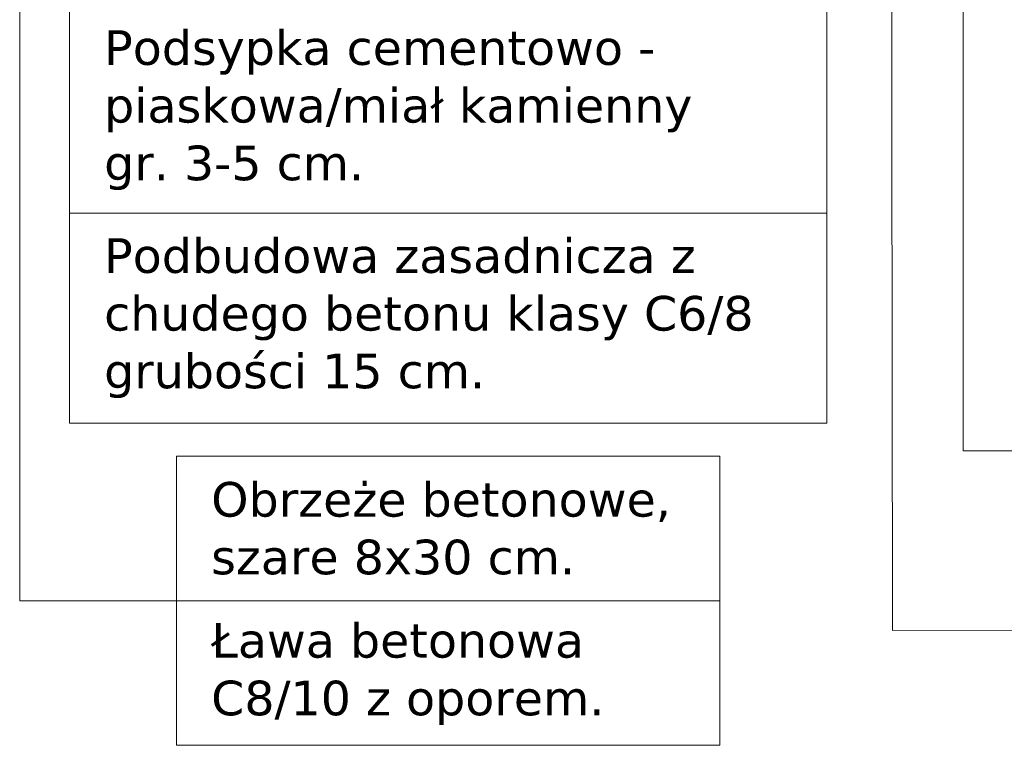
# Model space of a CAD drawing. Header units: millimetres. Extents: x 2422 to 2697, y 999 to 1037.
# Tile 42 of 48: x 2669.42 to 2671.81, y 1031.04 to 1032.8. Entities that reach past the tile are written whole.
import ezdxf

# ---------------------------------------------------------------- set-up
doc = ezdxf.new("R2010")
doc.units = ezdxf.units.MM
doc.layers.add('_JB_Opisowe', color=7, linetype='Continuous', lineweight=0)
doc.styles.add('kuba', font='verdana.ttf', dxfattribs={"height": 0.1})

msp = doc.modelspace()

# ---------------------------------------------------------------- linework, layer by layer
at = {"layer": '_JB_Opisowe'}
for p, q in [((2669.5363, 1031.8234), (2669.5363, 1033.1834)), ((2671.3742, 1033.1834), (2671.3742, 1031.8234)), ((2669.5364, 1032.3334), (2671.3742, 1032.3334)), ((2671.3742, 1031.8234), (2669.5363, 1031.8234))]:
    msp.add_line(p, q, dxfattribs=at)
at = {"layer": '_JB_Opisowe', "ltscale": 0.02}
for points in [[(2669.7962, 1031.3924), (2669.4155, 1031.3924), (2669.4155, 1033.8783)], [(2672.1879, 1031.3212), (2671.5335, 1031.3202), (2671.5301, 1033.8176)], [(2672.1879, 1031.7562), (2671.7051, 1031.7562), (2671.7051, 1033.4849), (2671.7051, 1033.8076)], [(2669.7962, 1031.3924), (2671.1143, 1031.3924)]]:
    msp.add_lwpolyline(points, dxfattribs=at)
at = {"layer": '_JB_Opisowe', "ltscale": 0.5}
msp.add_lwpolyline([(2671.1143, 1031.7434), (2669.7962, 1031.7434), (2669.7962, 1031.0414), (2671.1143, 1031.0414)], close=True, dxfattribs=at)

# ---------------------------------------------------------------- texts
at = {"layer": '_JB_Opisowe', "char_height": 0.084, "attachment_point": 4, "style": 'kuba'}
for s, insert, width in [('\\pxi1,ql,t42;Podsypka cementowo - \\Ppiaskowa/miał kamienny\\Pgr. 3-5 cm.', (2669.5364, 1032.5834), 1.789795), ('\\A1;\\pxl1,t42;Podbudowa zasadnicza z chudego betonu klasy C6/8 grubości 15 cm.', (2669.5363, 1032.0784), 1.837825), ('\\pxl1,ql;Obrzeże betonowe, szare 8x30 cm.', (2669.7962, 1031.5679), 1.31806), ('\\pxl1,ql;Ława betonowa C8/10 z oporem. ', (2669.7962, 1031.2144), 1.31806)]:
    msp.add_mtext(s, dxfattribs=dict(at, insert=insert, width=width))

doc.saveas('drawing.dxf')
